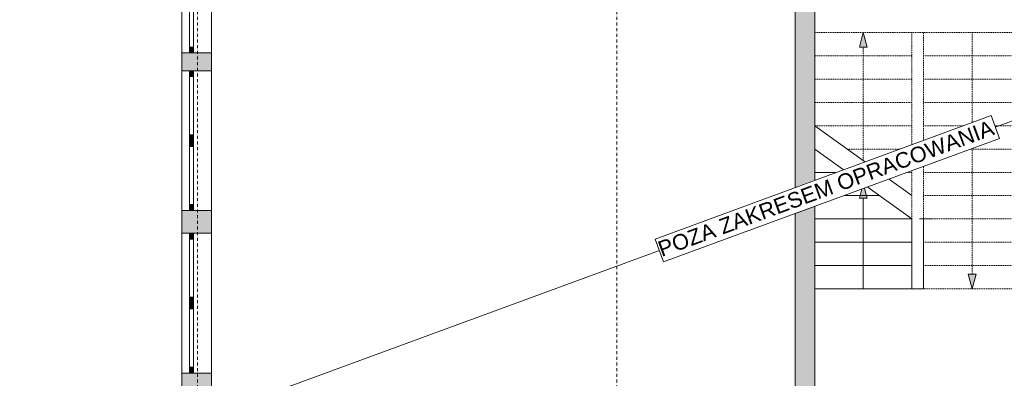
# Model space of a CAD drawing. Header units: centimetres. Extents: x -1589 to 108054, y -205274 to 31709.
# Tile 140 of 256: x 610 to 1878, y 22243 to 22705. Entities that reach past the tile are written whole.
import ezdxf

# ---------------------------------------------------------------- set-up
doc = ezdxf.new("R2010")
doc.units = ezdxf.units.CM
doc.header["$LTSCALE"] = 0.01
doc.header["$MEASUREMENT"] = 0
for name, pattern in [('Kropki i Kreski', [72, 36, -18, 0, -18]), ('Przerywana', [12, 6, -6]), ('Wipeout_Contour', [100, 0, -100])]:
    doc.linetypes.add(name, pattern=pattern)
for name, color, linetype in [('0_Teren', 7, 'Continuous'), ('2_ściany wewnętrzne.ISTN', 7, 'Continuous'), ('2_ściany zewnętrzne.ISTN', 7, 'Continuous'), ('3_linie 2D .ISTN', 7, 'Continuous'), ('4_osie.ISTN', 7, 'Continuous'), ('5_opisy.K_IR', 7, 'Continuous')]:
    doc.layers.add(name, color=color, linetype=linetype)
doc.styles.add('GENERATED_STYLE_1', font='txt')

msp = doc.modelspace()

# ---------------------------------------------------------------- hatches: boundary and pattern name
at = {"layer": '2_ściany zewnętrzne.ISTN', "linetype": 'Continuous', "lineweight": 5}
for points in [[(833.63417, 22662.39441), (833.63417, 22669.89441), (828.63417, 22669.89441), (828.63417, 22662.39441)], [(818.63417, 22639.57061), (856.63417, 22639.57061), (856.63417, 22662.39441), (818.63417, 22662.39441)], [(828.63417, 22639.57061), (828.63417, 22632.07061), (833.63417, 22632.07061), (833.63417, 22639.57061)], [(833.63417, 22549.57061), (833.63417, 22557.07061), (828.63417, 22557.07061), (828.63417, 22549.57061)], [(828.63417, 22549.57061), (828.63417, 22542.07061), (833.63417, 22542.07061), (833.63417, 22549.57061)], [(833.63417, 22459.57061), (833.63417, 22467.07061), (828.63417, 22467.07061), (828.63417, 22459.57061)], [(818.63417, 22430.11295), (856.63417, 22430.11295), (856.63417, 22459.57061), (818.63417, 22459.57061)], [(828.63417, 22430.11295), (828.63417, 22422.61295), (833.63417, 22422.61295), (833.63417, 22430.11295)], [(833.63417, 22340.11295), (833.63417, 22347.61295), (828.63417, 22347.61295), (828.63417, 22340.11295)], [(828.63417, 22340.11295), (828.63417, 22332.61295), (833.63417, 22332.61295), (833.63417, 22340.11295)], [(818.63417, 22216.47927), (856.63417, 22216.47927), (856.63417, 22250.11295), (818.63417, 22250.11295)], [(833.63417, 22250.11295), (833.63417, 22257.61295), (828.63417, 22257.61295), (828.63417, 22250.11295)]]:
    msp.add_hatch(color=8, dxfattribs=at).paths.add_polyline_path(points)
at = {"layer": '3_linie 2D .ISTN', "linetype": 'Continuous', "lineweight": 5}
for points in [[(1695.93685, 22688.61113), (1690.93685, 22669.95088), (1700.93685, 22669.95088)], [(1695.93685, 22494.04211), (1690.93685, 22475.38186), (1700.93685, 22475.38186)], [(1836.12031, 22358.61113), (1841.12031, 22377.27138), (1831.12031, 22377.27138)]]:
    msp.add_hatch(color=8, dxfattribs=at).paths.add_polyline_path(points)

# ---------------------------------------------------------------- linework, layer by layer
at = {"layer": '0_Teren', "color": 8, "linetype": 'Continuous', "lineweight": 5, "flags": 128}
msp.add_lwpolyline([(24.4573, 22559.71051), (24.4573, 20396.47927), (818.63417, 20396.47927), (818.63417, 20586.48503), (666.02981, 20586.67856), (666.2756, 20780.49107), (818.60814, 20780.8115), (818.63417, 20780.81675), (818.63417, 22796.53309), (182.2392, 22796.53309)], close=True, dxfattribs=at)
at = {"layer": '2_ściany zewnętrzne.ISTN', "color": 8, "linetype": 'Continuous', "lineweight": 5}
for p, q in [((818.63417, 22752.39441), (818.63417, 22662.39441)), ((828.63417, 22744.89441), (828.63417, 22669.89441)), ((833.63417, 22669.89441), (833.63417, 22744.89441)), ((856.63417, 22752.39441), (856.63417, 22662.39441)), ((833.63417, 22669.89441), (828.63417, 22669.89441)), ((828.63417, 22669.89441), (828.63417, 22662.39441)), ((833.63417, 22662.39441), (833.63417, 22669.89441)), ((818.63417, 22662.39441), (828.63417, 22662.39441)), ((818.63417, 22662.39441), (828.63417, 22662.39441)), ((828.63417, 22662.39441), (833.63417, 22662.39441)), ((828.63417, 22662.39441), (833.63417, 22662.39441)), ((828.63417, 22662.39441), (833.63417, 22662.39441)), ((833.63417, 22662.39441), (856.63417, 22662.39441)), ((833.63417, 22662.39441), (856.63417, 22662.39441)), ((818.63417, 22639.57061), (828.63417, 22639.57061)), ((818.63417, 22639.57061), (818.63417, 22459.57061)), ((818.63417, 22639.57061), (828.63417, 22639.57061)), ((828.63417, 22639.57061), (833.63417, 22639.57061)), ((828.63417, 22639.57061), (828.63417, 22632.07061)), ((828.63417, 22639.57061), (833.63417, 22639.57061)), ((828.63417, 22639.57061), (833.63417, 22639.57061)), ((833.63417, 22639.57061), (856.63417, 22639.57061)), ((833.63417, 22632.07061), (833.63417, 22639.57061)), ((833.63417, 22639.57061), (856.63417, 22639.57061)), ((856.63417, 22639.57061), (856.63417, 22459.57061)), ((828.63417, 22632.07061), (833.63417, 22632.07061)), ((828.63417, 22632.07061), (828.63417, 22557.07061)), ((833.63417, 22557.07061), (833.63417, 22632.07061)), ((833.63417, 22557.07061), (828.63417, 22557.07061)), ((828.63417, 22557.07061), (828.63417, 22549.57061)), ((833.63417, 22549.57061), (833.63417, 22557.07061)), ((828.63417, 22549.57061), (828.63417, 22542.07061)), ((828.63417, 22542.07061), (833.63417, 22542.07061)), ((828.63417, 22542.07061), (828.63417, 22467.07061)), ((833.63417, 22542.07061), (833.63417, 22549.57061)), ((833.63417, 22467.07061), (833.63417, 22542.07061)), ((833.63417, 22467.07061), (828.63417, 22467.07061)), ((828.63417, 22467.07061), (828.63417, 22459.57061)), ((833.63417, 22459.57061), (833.63417, 22467.07061)), ((818.63417, 22459.57061), (828.63417, 22459.57061)), ((818.63417, 22459.57061), (828.63417, 22459.57061)), ((828.63417, 22459.57061), (833.63417, 22459.57061)), ((828.63417, 22459.57061), (833.63417, 22459.57061)), ((828.63417, 22459.57061), (833.63417, 22459.57061)), ((833.63417, 22459.57061), (856.63417, 22459.57061)), ((833.63417, 22459.57061), (856.63417, 22459.57061)), ((818.63417, 22430.11295), (828.63417, 22430.11295)), ((818.63417, 22430.11295), (818.63417, 22250.11295)), ((818.63417, 22430.11295), (828.63417, 22430.11295)), ((828.63417, 22430.11295), (833.63417, 22430.11295)), ((828.63417, 22430.11295), (828.63417, 22422.61295)), ((828.63417, 22430.11295), (833.63417, 22430.11295)), ((828.63417, 22430.11295), (833.63417, 22430.11295)), ((833.63417, 22430.11295), (856.63417, 22430.11295)), ((833.63417, 22422.61295), (833.63417, 22430.11295)), ((833.63417, 22430.11295), (856.63417, 22430.11295)), ((856.63417, 22430.11295), (856.63417, 22250.11295)), ((828.63417, 22422.61295), (833.63417, 22422.61295)), ((828.63417, 22422.61295), (828.63417, 22347.61295)), ((833.63417, 22347.61295), (833.63417, 22422.61295)), ((833.63417, 22347.61295), (828.63417, 22347.61295)), ((828.63417, 22347.61295), (828.63417, 22340.11295)), ((828.63417, 22340.11295), (828.63417, 22332.61295)), ((833.63417, 22340.11295), (833.63417, 22347.61295)), ((833.63417, 22332.61295), (833.63417, 22340.11295)), ((828.63417, 22332.61295), (833.63417, 22332.61295)), ((828.63417, 22332.61295), (828.63417, 22257.61295)), ((833.63417, 22257.61295), (833.63417, 22332.61295)), ((818.63417, 22250.11295), (828.63417, 22250.11295)), ((818.63417, 22250.11295), (828.63417, 22250.11295)), ((833.63417, 22257.61295), (828.63417, 22257.61295)), ((828.63417, 22257.61295), (828.63417, 22250.11295)), ((828.63417, 22250.11295), (833.63417, 22250.11295)), ((828.63417, 22250.11295), (833.63417, 22250.11295)), ((828.63417, 22250.11295), (833.63417, 22250.11295)), ((833.63417, 22250.11295), (833.63417, 22257.61295)), ((833.63417, 22250.11295), (856.63417, 22250.11295)), ((833.63417, 22250.11295), (856.63417, 22250.11295))]:
    msp.add_line(p, q, dxfattribs=at)
at = {"layer": '2_ściany zewnętrzne.ISTN', "color": 8, "linetype": 'Continuous', "lineweight": 5, "flags": 128}
for points in [[(818.63417, 22662.39441), (818.63417, 22639.57061)], [(856.63417, 22639.57061), (856.63417, 22662.39441)], [(818.63417, 22459.57061), (818.63417, 22430.11295)], [(856.63417, 22430.11295), (856.63417, 22459.57061)], [(818.63417, 22250.11295), (818.63417, 22216.47927)], [(856.63417, 22216.47927), (856.63417, 22250.11295)]]:
    msp.add_lwpolyline(points, dxfattribs=at)
at = {"layer": '3_linie 2D .ISTN', "color": 8, "linetype": 'Continuous', "lineweight": 5}
for p, q in [((1695.93685, 22688.61113), (1690.93685, 22669.95088)), ((1695.93685, 22688.61113), (1700.93685, 22669.95088)), ((1700.93685, 22669.95088), (1690.93685, 22669.95088)), ((1695.93685, 22494.04211), (1690.93685, 22475.38186)), ((1695.93685, 22494.04211), (1700.93685, 22475.38186)), ((1700.93685, 22475.38186), (1690.93685, 22475.38186)), ((1695.93685, 22358.61113), (1695.93685, 22475.38186)), ((1758.45072, 22358.61113), (1758.45072, 22448.61113)), ((1783.60644, 22448.61113), (1768.45072, 22448.61113)), ((1773.60644, 22358.61113), (1773.60644, 22448.61113)), ((1836.12031, 22358.61113), (1831.12031, 22377.27138)), ((1831.12031, 22377.27138), (1841.12031, 22377.27138)), ((1836.12031, 22358.61113), (1841.12031, 22377.27138)), ((1758.45072, 22358.61113), (1773.60644, 22358.61113))]:
    msp.add_line(p, q, dxfattribs=at)
at = {"layer": '3_linie 2D .ISTN', "color": 8, "linetype": 'Przerywana', "lineweight": 5}
for p, q in [((1758.45072, 22688.61113), (1758.45072, 22448.61113)), ((1773.60644, 22448.61113), (1773.60644, 22688.61113)), ((1836.12031, 22377.27138), (1836.12031, 22688.61113)), ((1695.93685, 22524.04211), (1695.93685, 22669.95088)), ((1773.60644, 22658.61113), (1898.63417, 22658.61113)), ((1773.60644, 22628.61113), (1898.63417, 22628.61113)), ((1773.60644, 22598.61113), (1898.63417, 22598.61113)), ((1773.60644, 22568.61113), (1898.63417, 22568.61113)), ((1758.45072, 22538.61113), (1675.0989, 22538.61113)), ((1773.60644, 22538.61113), (1898.63417, 22538.61113)), ((1758.45072, 22508.61113), (1716.77481, 22508.61113)), ((1773.60644, 22508.61113), (1898.63417, 22508.61113)), ((1773.60644, 22478.61113), (1898.63417, 22478.61113)), ((1773.60644, 22448.61113), (1898.63417, 22448.61113)), ((1773.60644, 22418.61113), (1898.63417, 22418.61113)), ((1773.60644, 22388.61113), (1898.63417, 22388.61113)), ((1898.63417, 22358.61113), (1773.60644, 22358.61113))]:
    msp.add_line(p, q, dxfattribs=at)
at = {"layer": '4_osie.ISTN', "color": 7, "linetype": 'Kropki i Kreski', "lineweight": 0, "ltscale": 10}
for p, q in [((838.63417, 19902.02612), (838.63417, 23622.03555)), ((1378.63417, 19902.02612), (1378.63417, 23622.03555))]:
    msp.add_line(p, q, dxfattribs=at)

# ---------------------------------------------------------------- wipeouts: each hides what was drawn before it
at = {"color": 8, "linetype": 'Wipeout_Contour', "lineweight": 5, "ltscale": 8268.900386}
msp.add_wipeout([(1608.42299, 22778.53309), (1608.42299, 22196.53309), (1633.42299, 22196.53309), (1633.42299, 22778.53309)], dxfattribs=at).dxf.layer = '2_ściany wewnętrzne.ISTN'

# ---------------------------------------------------------------- next in the draw order: hatches: boundary and pattern name
at = {"layer": '2_ściany wewnętrzne.ISTN', "linetype": 'Continuous', "lineweight": 5}
msp.add_hatch(color=8, dxfattribs=at).paths.add_polyline_path([(1608.42299, 22778.53309), (1608.42299, 22196.53309), (1633.42299, 22196.53309), (1633.42299, 22778.53309)])

# ---------------------------------------------------------------- next in the draw order: linework, layer by layer
at = {"layer": '2_ściany wewnętrzne.ISTN', "color": 8, "linetype": 'Continuous', "lineweight": 5, "flags": 128}
for points in [[(1608.42299, 22778.53309), (1608.42299, 22196.53309)], [(1608.42299, 22778.53309), (1608.42299, 22196.53309)], [(1633.42299, 22196.53309), (1633.42299, 22778.53309)], [(1633.42299, 22196.53309), (1633.42299, 22778.53309)]]:
    msp.add_lwpolyline(points, dxfattribs=at)
at = {"layer": '3_linie 2D .ISTN', "color": 8, "linetype": 'Przerywana', "lineweight": 5}
for p, q in [((1898.63417, 22688.61113), (1633.42299, 22688.61113)), ((1758.45072, 22658.61113), (1633.42299, 22658.61113)), ((1758.45072, 22628.61113), (1633.42299, 22628.61113)), ((1758.45072, 22598.61113), (1633.42299, 22598.61113)), ((1758.45072, 22568.61113), (1633.42299, 22568.61113))]:
    msp.add_line(p, q, dxfattribs=at)
at = {"layer": '3_linie 2D .ISTN', "color": 8, "linetype": 'Continuous', "lineweight": 5}
for p, q in [((1758.45072, 22478.61113), (1633.42299, 22568.61113)), ((1758.45072, 22448.61113), (1633.42299, 22538.61113)), ((1675.0989, 22508.61113), (1633.42299, 22508.61113)), ((1716.77481, 22478.61113), (1633.42299, 22478.61113)), ((1758.45072, 22448.61113), (1633.42299, 22448.61113)), ((1758.45072, 22418.61113), (1633.42299, 22418.61113)), ((1758.45072, 22388.61113), (1633.42299, 22388.61113)), ((1758.45072, 22358.61113), (1633.42299, 22358.61113))]:
    msp.add_line(p, q, dxfattribs=at)
at = {"layer": '5_opisy.K_IR', "color": 8, "linetype": 'Continuous', "lineweight": 5}
msp.add_lwpolyline([(2440.63417, 22778.53309), (858.63417, 22196.47927)], dxfattribs=at)

# ---------------------------------------------------------------- next in the draw order: wipeouts: each hides what was drawn before it
at = {"color": 8, "linetype": 'Continuous', "lineweight": 5, "ltscale": 8313.062798}
msp.add_wipeout([(1427.91614, 22422.67544), (1860.49997, 22581.83288), (1871.35221, 22552.33693), (1438.76837, 22393.17949)], dxfattribs=at).dxf.layer = '5_opisy.K_IR'

# ---------------------------------------------------------------- next in the draw order: linework, layer by layer
at = {"layer": '5_opisy.K_IR', "color": 8, "linetype": 'Continuous', "lineweight": 5, "flags": 128}
msp.add_lwpolyline([(1427.91614, 22422.67544), (1860.49997, 22581.83288), (1871.35221, 22552.33693), (1438.76837, 22393.17949)], close=True, dxfattribs=at)

# ---------------------------------------------------------------- next in the draw order: texts
at = {"layer": '5_opisy.K_IR', "color": 8, "linetype": 'Continuous', "lineweight": 5, "insert": (1436.51414, 22399.30638), "char_height": 20, "attachment_point": 7, "rotation": 20.19971788, "style": 'GENERATED_STYLE_1'}
msp.add_mtext('\\A1;{\\pql;\\fArial|b0|i0|c238|p38;POZA ZAKRESEM OPRACOWANIA}', dxfattribs=at)

doc.saveas('drawing.dxf')
